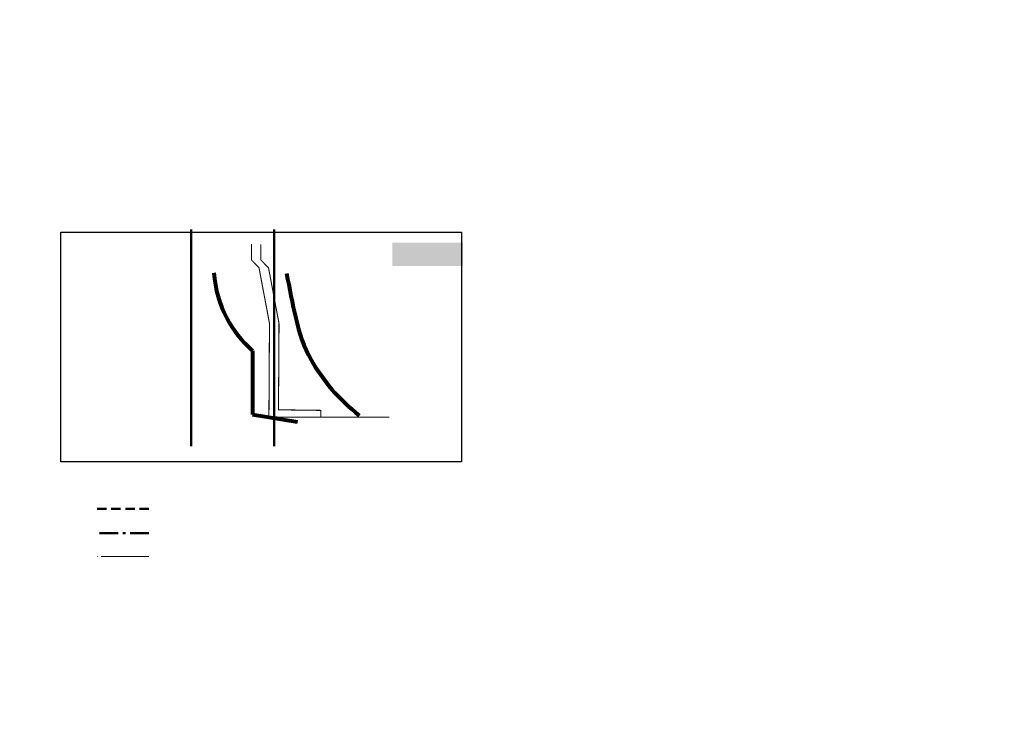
# Model space of a CAD drawing. Header units: millimetres. Extents: x 0 to 5880, y 0 to 297.
# Tile 16 of 35: x 1480 to 1898, y 0 to 297. Entities that reach past the tile are written whole.
import ezdxf

# ---------------------------------------------------------------- set-up
doc = ezdxf.new("R2010")
doc.units = ezdxf.units.MM
for name, pattern in [('K5LT_AXLED', [24.804956, 20.304956, -1.5, 1.5, -1.5]), ('K5LT_AXLED_REINFORCED', [13, 8, -2, 1, -2]), ('K5LT_BASIC', [0]), ('K5LT_DASHED_REINFORCED', [6, 4, -2]), ('K5LT_REINFORCED', [0])]:
    doc.linetypes.add(name, pattern=pattern)
doc.layers.add('Системный слой', color=7, linetype='Continuous')
picture_1 = doc.add_image_def('image1.png', size_in_pixel=(737, 422))

# ---------------------------------------------------------------- blocks, each defined once
blk = doc.blocks.new('U29')
at = {"layer": 'Системный слой', "color": 7, "linetype": 'K5LT_REINFORCED', "lineweight": 80}
blk.add_open_spline([(1593.32, 189.25), (1595.97, 176.75), (1597.64, 163.41), (1603.76, 152.63), (1608.79, 143.78), (1615.59, 135.89), (1624.19, 128.96)], degree=3, knots=[0, 0, 0, 0, 1, 1, 1, 2, 2, 2, 2], dxfattribs=at)

msp = doc.modelspace()

# ---------------------------------------------------------------- hatches: boundary and pattern name
at = {"layer": 'Системный слой', "true_color": 0xffffff}
msp.add_hatch(color=7, dxfattribs=at).paths.add_polyline_path([(1638.24, 202.38), (1668.36, 202.38), (1668.36, 192.38), (1638.24, 192.38)])

# ---------------------------------------------------------------- linework, layer by layer
at = {"layer": 'Системный слой', "color": 7, "linetype": 'K5LT_BASIC', "lineweight": 50}
for p, q in [((1552.83, 115.99), (1552.83, 207.99)), ((1588.06, 115.99), (1588.06, 207.99))]:
    msp.add_line(p, q, dxfattribs=at)
at = {"layer": 'Системный слой', "color": 7, "linetype": 'K5LT_REINFORCED', "lineweight": 80}
for p, q in [((1578.94, 156.48), (1578.94, 129.36)), ((1578.94, 129.36), (1597.98, 126.34))]:
    msp.add_line(p, q, dxfattribs=at)
at = {"layer": 'Системный слой', "color": 5, "linetype": 'K5LT_DASHED_REINFORCED', "lineweight": 50, "true_color": 0x0000ff}
msp.add_line((1534.88, 89.28), (1512.88, 89.28), dxfattribs=at)
at = {"layer": 'Системный слой', "color": 7, "linetype": 'K5LT_AXLED_REINFORCED', "lineweight": 50}
msp.add_line((1534.88, 78.98), (1512.88, 78.98), dxfattribs=at)
at = {"layer": 'Системный слой', "color": 7, "linetype": 'K5LT_AXLED', "lineweight": 18}
msp.add_line((1534.88, 69.09), (1512.88, 69.09), dxfattribs=at)
at = {"layer": 'Системный слой', "color": 5, "linetype": 'K5LT_DASHED_REINFORCED', "true_color": 0x0000ff, "const_width": 0.45}
msp.add_lwpolyline([(1578.42, 201.77), (1578.42, 195.04), (1581.66, 191.71), (1586.11, 168.09), (1585.88, 128.5), (1590.86, 128.25), (1632.7, 128.25)], dxfattribs=at)
at = {"layer": 'Системный слой', "color": 7, "linetype": 'K5LT_BASIC', "const_width": 0.45}
msp.add_lwpolyline([(1582.49, 201.67), (1582.49, 194.94), (1585.72, 191.61), (1590.17, 167.98), (1589.94, 131.39), (1607.92, 131.15), (1607.92, 128.25), (1637.03, 128.21)], dxfattribs=at)
at = {"layer": 'Системный слой', "color": 7, "linetype": 'K5LT_REINFORCED', "lineweight": 80}
msp.add_open_spline([(1562.45, 189.55), (1563.05, 182.52), (1564.88, 176.12), (1567.93, 170.35), (1570.64, 165.24), (1574.31, 160.61), (1578.94, 156.48)], degree=3, knots=[0, 0, 0, 0, 1, 1, 1, 2, 2, 2, 2], dxfattribs=at)

# ---------------------------------------------------------------- block references
at = {"layer": 'Системный слой'}
msp.add_blockref('U29', (0, 0), dxfattribs=at)

# ---------------------------------------------------------------- pictures from other files: only their frames are drawn
image = msp.add_image(picture_1, insert=(1497.53, 109.35), size_in_units=(170.15, 97.43), dxfattribs=at)
image.dxf.flags = 15

doc.saveas('drawing.dxf')
